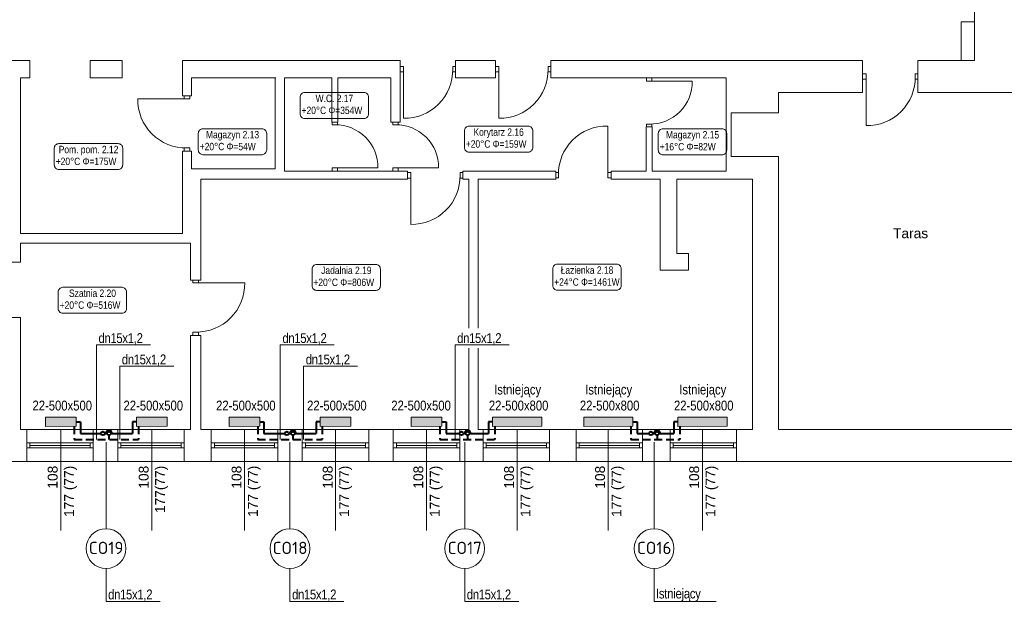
# Model space of a CAD drawing. Header units: millimetres. Extents: x -2390 to 43572, y -15084 to -12114.
# Tile 50 of 52: x 33390 to 34991, y -14282 to -13331. Entities that reach past the tile are written whole.
import ezdxf
from ezdxf import colors
from ezdxf.entities.mleader import LeaderData, LeaderLine
from ezdxf.enums import TextEntityAlignment as Align
from ezdxf.math import Vec2, Vec3

# ---------------------------------------------------------------- set-up
doc = ezdxf.new("R2010")
doc.units = ezdxf.units.MM
doc.linetypes.add('DASHED', pattern=[1.905, 1.27, -0.635])
for name, color, linetype, lineweight in [('IS-Działka (powrotna)', 5, 'DASHED', 40), ('IS-Działka (zasilająca)', 1, 'Continuous', 40), ('IS-Grzejnik', 7, 'Continuous', 5), ('IS-Grzejnik_etykieta', 7, 'Continuous', 5), ('IS-opis', 7, 'Continuous', 25), ('opisy', 5, 'Continuous', 5), ('stolarka', 3, 'Continuous', 9), ('wymiary', 6, 'Continuous', 5), ('ściany nośne', 1, 'Continuous', 25)]:
    doc.layers.add(name, color=color, linetype=linetype, lineweight=lineweight)
doc.layers.add('IS-Room (Automatic)', color=7, linetype='Continuous', lineweight=5, true_color=0x000000)
doc.styles.add('Arial_Narrow_____', font='ARIALN.TTF')
doc.styles.get("Standard").update_dxf_attribs({"font": 'arial.ttf'})
doc.styles.add('TABELKA', font='romans.shx', dxfattribs={"width": 0.9})

# ---------------------------------------------------------------- blocks, each defined once
blk = doc.blocks.new('_None')

msp = doc.modelspace()

# ---------------------------------------------------------------- hatches: boundary and pattern name
at = {"layer": 'IS-Grzejnik', "transparency": 33554687, "extrusion": (0, 0, -1)}
for points in [[(-33481.7, -13992.1), (-33431.7, -13992.2), (-33431.7, -13977), (-33481.7, -13977)], [(-33629.7, -13992.1), (-33579.7, -13992.2), (-33579.7, -13977), (-33629.7, -13977)], [(-33780.2, -13992.1), (-33730.2, -13992.2), (-33730.2, -13977), (-33780.2, -13977)], [(-33928.2, -13992.1), (-33878.2, -13992.2), (-33878.2, -13977), (-33928.2, -13977)], [(-34076.2, -13992.1), (-34026.2, -13992.2), (-34026.2, -13977), (-34076.2, -13977)], [(-34238.7, -13992.1), (-34158.7, -13992.2), (-34158.7, -13977), (-34238.7, -13977)], [(-34386.7, -13992.1), (-34306.7, -13992.2), (-34306.7, -13977), (-34386.7, -13977)], [(-34539.7, -13992.1), (-34459.7, -13992.2), (-34459.7, -13977), (-34539.7, -13977)]]:
    msp.add_hatch(color=256, dxfattribs=at).paths.add_polyline_path(points)

# ---------------------------------------------------------------- linework, layer by layer
at = {"layer": 'IS-Działka (powrotna)', "ltscale": 10}
for p, q in [((33478.4, -13992.1), (33478.4, -14013.7)), ((33534.9, -14006.7), (33534.9, -14013.8)), ((33583.1, -13992.2), (33583.1, -14013.8)), ((33776.9, -13992.1), (33776.9, -14013.7)), ((33833.9, -14006.7), (33833.9, -14013.8)), ((33881.6, -13992.2), (33881.6, -14013.8)), ((34072.9, -13992.1), (34072.9, -14013.7)), ((34118, -14006.7), (34118, -14013.8)), ((34162.1, -13992.2), (34162.1, -14013.8)), ((34383.4, -13992.1), (34383.4, -14013.7)), ((34426, -14006.7), (34426, -14013.8)), ((34463.1, -13992.2), (34463.1, -14013.8)), ((33478.4, -14013.8), (33583.1, -14013.8)), ((33776.9, -14013.8), (33881.6, -14013.8)), ((34072.9, -14013.7), (34162.1, -14013.8)), ((34383.4, -14013.7), (34463.1, -14013.7))]:
    msp.add_line(p, q, dxfattribs=at)
at = {"layer": 'IS-Działka (powrotna)', "ltscale": 80}
for centre in [(33534.9, -14003.7), (33833.9, -14003.7), (34118, -14003.7), (34426, -14003.7)]:
    msp.add_circle(centre, 3, dxfattribs=at)
at = {"layer": 'IS-Działka (zasilająca)'}
for p, q in [((33481.7, -13984.6), (33488.4, -13984.6)), ((33488.4, -13984.6), (33488.4, -14003.7)), ((33579.7, -13984.6), (33573.1, -13984.6)), ((33573.1, -13984.6), (33573.1, -14003.7)), ((33780.2, -13984.6), (33786.9, -13984.6)), ((33786.9, -13984.6), (33786.9, -14003.7)), ((33878.2, -13984.6), (33871.6, -13984.6)), ((33871.6, -13984.6), (33871.6, -14003.7)), ((34076.2, -13984.6), (34082.9, -13984.6)), ((34082.9, -13984.6), (34082.9, -14003.7)), ((34158.7, -13984.6), (34152.1, -13984.6)), ((34152.1, -13984.6), (34152.1, -14003.7)), ((34386.7, -13984.6), (34393.4, -13984.6)), ((34393.4, -13984.6), (34393.4, -14003.7)), ((34459.7, -13984.6), (34453.1, -13984.6)), ((34453.1, -13984.6), (34453.1, -14003.7)), ((33488.4, -14003.7), (33521.9, -14003.7)), ((33527.9, -14003.7), (33529.9, -14003.7)), ((33539.9, -14003.7), (33573.1, -14003.7)), ((33786.9, -14003.7), (33820.9, -14003.7)), ((33826.9, -14003.7), (33828.9, -14003.7)), ((33838.9, -14003.7), (33871.6, -14003.7)), ((34082.9, -14003.7), (34105, -14003.7)), ((34111, -14003.7), (34113, -14003.7)), ((34123, -14003.7), (34152.1, -14003.7)), ((34393.4, -14003.7), (34413, -14003.7)), ((34419, -14003.7), (34421, -14003.7)), ((34431, -14003.7), (34453.1, -14003.7))]:
    msp.add_line(p, q, dxfattribs=at)
for centre in [(33524.9, -14003.7), (33823.9, -14003.7), (34108, -14003.7), (34416, -14003.7)]:
    msp.add_circle(centre, 3, dxfattribs=at)
for centre in [(33534.9, -14003.7), (33833.9, -14003.7), (34118, -14003.7), (34426, -14003.7)]:
    msp.add_arc(centre, 5, 359.9992, 180.0013, dxfattribs=at)
at = {"layer": 'IS-Grzejnik', "extrusion": (0, 0, -1)}
for points in [[(-33481.7, -13992.1), (-33431.7, -13992.2), (-33431.7, -13977), (-33481.7, -13977)], [(-33629.7, -13992.1), (-33579.7, -13992.2), (-33579.7, -13977), (-33629.7, -13977)], [(-33780.2, -13992.1), (-33730.2, -13992.2), (-33730.2, -13977), (-33780.2, -13977)], [(-33928.2, -13992.1), (-33878.2, -13992.2), (-33878.2, -13977), (-33928.2, -13977)], [(-34076.2, -13992.1), (-34026.2, -13992.2), (-34026.2, -13977), (-34076.2, -13977)], [(-34238.7, -13992.1), (-34158.7, -13992.2), (-34158.7, -13977), (-34238.7, -13977)], [(-34386.7, -13992.1), (-34306.7, -13992.2), (-34306.7, -13977), (-34386.7, -13977)], [(-34539.7, -13992.1), (-34459.7, -13992.2), (-34459.7, -13977), (-34539.7, -13977)]]:
    msp.add_lwpolyline(points, close=True, dxfattribs=at)
at = {"layer": 'IS-Room (Automatic)'}
for points in [[(33853.2, -13491.3), (33949.4, -13491.3, 0.414214), (33956.9, -13483.8), (33956.9, -13456.6, 0.414214), (33949.4, -13449.1), (33853.2, -13449.1, 0.414214), (33845.7, -13456.6), (33845.7, -13483.8, 0.414214)], [(34120.2, -13546), (34216.4, -13546, 0.414214), (34223.9, -13538.5), (34223.9, -13511.4, 0.414214), (34216.4, -13503.9), (34120.2, -13503.9, 0.414214), (34112.7, -13511.4), (34112.7, -13538.5, 0.414214)], [(34435.5, -13550.4), (34531.7, -13550.4, 0.414214), (34539.2, -13542.9), (34539.2, -13515.7, 0.414214), (34531.7, -13508.2), (34435.5, -13508.2, 0.414214), (34428, -13515.7), (34428, -13542.9, 0.414214)], [(33453.5, -13574.3), (33549.7, -13574.3, 0.414214), (33557.2, -13566.8), (33557.2, -13539.7, 0.414214), (33549.7, -13532.2), (33453.5, -13532.2, 0.414214), (33446, -13539.7), (33446, -13566.8, 0.414214)], [(33872.5, -13771), (33968.7, -13771, 0.414214), (33976.2, -13763.5), (33976.2, -13736.3, 0.414214), (33968.7, -13728.8), (33872.5, -13728.8, 0.414214), (33865, -13736.3), (33865, -13763.5, 0.414214)], [(34263.9, -13770.6), (34360.1, -13770.6, 0.414214), (34367.6, -13763.1), (34367.6, -13735.9, 0.414214), (34360.1, -13728.4), (34263.9, -13728.4, 0.414214), (34256.4, -13735.9), (34256.4, -13763.1, 0.414214)], [(33459.9, -13808.2), (33556.1, -13808.2, 0.414214), (33563.6, -13800.7), (33563.6, -13773.5, 0.414214), (33556.1, -13766), (33459.9, -13766, 0.414214), (33452.4, -13773.5), (33452.4, -13800.7, 0.414214)]]:
    msp.add_lwpolyline(points, format="xyb", close=True, dxfattribs=at)
at = {"layer": 'IS-Room (Automatic)', "color": 0}
msp.add_lwpolyline([(33687.6, -13550.2), (33783.8, -13550.2, 0.414214), (33791.3, -13542.7), (33791.3, -13515.5, 0.414214), (33783.8, -13508), (33687.6, -13508, 0.414214), (33680.1, -13515.5), (33680.1, -13542.7, 0.414214)], format="xyb", close=True, dxfattribs=at)
at = {"layer": 'opisy', "color": 252, "lineweight": 0}
for p, q in [((33456.7, -13997.2), (33456.7, -14161.7)), ((33604.7, -13997.2), (33604.7, -14161.7)), ((33755.2, -13997.2), (33755.2, -14161.7)), ((33903.2, -13997.2), (33903.2, -14161.7)), ((34051.2, -13997.2), (34051.2, -14161.7)), ((34198.7, -13997.2), (34198.7, -14161.7)), ((34346.7, -13997.2), (34346.7, -14161.7)), ((34499.7, -13997.2), (34499.7, -14161.7))]:
    msp.add_line(p, q, dxfattribs=at)
at = {"layer": 'stolarka', "color": 252, "lineweight": 0}
for p, q in [((34013.7, -13406.5), (34008.2, -13406.5)), ((34013.7, -13415.5), (34013.7, -13406.5)), ((34013.7, -13411), (34013.7, -13491)), ((34093.7, -13406.5), (34098.2, -13406.5)), ((34093.7, -13415.5), (34093.7, -13406.5)), ((34168.7, -13406.5), (34163.2, -13406.5)), ((34168.7, -13415.5), (34168.7, -13406.5)), ((34168.7, -13411), (34168.7, -13491)), ((34248.7, -13406.5), (34253.2, -13406.5)), ((34248.7, -13415.5), (34248.7, -13406.5)), ((34013.7, -13415.5), (34008.2, -13415.5)), ((34093.7, -13415.5), (34098.2, -13415.5)), ((34168.7, -13415.5), (34163.2, -13415.5)), ((34248.7, -13415.5), (34253.2, -13415.5)), ((34408.7, -13430.5), (34408.7, -13425)), ((34417.7, -13430.5), (34408.7, -13430.5)), ((34413.2, -13430.5), (34483.2, -13430.5)), ((34417.7, -13430.5), (34417.7, -13425)), ((34765.7, -13418.5), (34760.2, -13418.5)), ((34765.7, -13427.5), (34760.2, -13427.5)), ((34765.7, -13427.5), (34765.7, -13418.5)), ((34765.7, -13423), (34765.7, -13503)), ((34845.7, -13418.5), (34850.2, -13418.5)), ((34845.7, -13427.5), (34845.7, -13418.5)), ((34845.7, -13427.5), (34850.2, -13427.5)), ((33661.7, -13459.2), (33581.7, -13459.2)), ((33657.2, -13459.2), (33657.2, -13454.7)), ((33666.2, -13459.2), (33657.2, -13459.2)), ((33666.2, -13459.2), (33666.2, -13454.7)), ((33897.7, -13501.7), (33897.7, -13497.2)), ((33906.7, -13501.7), (33897.7, -13501.7)), ((33906.7, -13501.7), (33906.7, -13497.2)), ((33996.2, -13501.7), (33996.2, -13497.2)), ((34005.2, -13501.7), (33996.2, -13501.7)), ((34005.2, -13501.7), (34005.2, -13497.2)), ((34345.7, -13583.6), (34345.7, -13503.6)), ((34408.7, -13500.5), (34408.7, -13505)), ((34417.7, -13500.5), (34408.7, -13500.5)), ((34417.7, -13500.5), (34417.7, -13505)), ((33657.2, -13539.2), (33657.2, -13544.7)), ((33666.2, -13539.2), (33657.2, -13539.2)), ((33666.2, -13539.2), (33666.2, -13544.7)), ((33897.7, -13571.7), (33897.7, -13577.2)), ((33906.7, -13571.7), (33897.7, -13571.7)), ((33902.2, -13571.7), (33972.2, -13571.7)), ((33906.7, -13571.7), (33906.7, -13577.2)), ((33996.2, -13571.7), (33996.2, -13577.2)), ((34005.2, -13571.7), (33996.2, -13571.7)), ((34000.7, -13571.7), (34070.7, -13571.7)), ((34005.2, -13571.7), (34005.2, -13577.2)), ((34025.7, -13579.2), (34020.2, -13579.2)), ((34025.7, -13588.2), (34020.2, -13588.2)), ((34025.7, -13588.2), (34025.7, -13579.2)), ((34025.7, -13583.7), (34025.7, -13663.7)), ((34105.7, -13579.2), (34110.2, -13579.2)), ((34105.7, -13588.2), (34105.7, -13579.2)), ((34105.7, -13588.2), (34110.2, -13588.2)), ((34265.7, -13579.1), (34261.2, -13579.1)), ((34265.7, -13588.1), (34261.2, -13588.1)), ((34265.7, -13579.1), (34265.7, -13588.1)), ((34345.7, -13579.1), (34351.2, -13579.1)), ((34345.7, -13579.1), (34345.7, -13588.1)), ((34345.7, -13588.1), (34351.2, -13588.1)), ((33671.2, -13758.7), (33671.2, -13754.2)), ((33680.2, -13758.7), (33671.2, -13758.7)), ((33675.7, -13758.7), (33755.7, -13758.7)), ((33680.2, -13758.7), (33680.2, -13754.2)), ((33671.2, -13838.7), (33671.2, -13844.2)), ((33680.2, -13838.7), (33671.2, -13838.7)), ((33680.2, -13838.7), (33680.2, -13844.2)), ((33401.2, -14019.2), (33406.2, -14019.2)), ((33406.2, -14019.2), (33406.2, -14027.2)), ((33406.2, -14019.2), (33504.2, -14019.2)), ((33406.2, -14023.2), (33504.2, -14023.2)), ((33509.2, -14019.2), (33504.2, -14019.2)), ((33504.2, -14019.2), (33504.2, -14027.2)), ((33549.2, -14019.2), (33554.2, -14019.2)), ((33554.2, -14019.2), (33554.2, -14027.2)), ((33554.2, -14019.2), (33652.2, -14019.2)), ((33554.2, -14023.2), (33652.2, -14023.2)), ((33657.2, -14019.2), (33652.2, -14019.2)), ((33652.2, -14019.2), (33652.2, -14027.2)), ((33701.2, -14019.2), (33706.2, -14019.2)), ((33706.2, -14019.2), (33706.2, -14027.2)), ((33706.2, -14019.2), (33804.2, -14019.2)), ((33706.2, -14023.2), (33804.2, -14023.2)), ((33809.2, -14019.2), (33804.2, -14019.2)), ((33804.2, -14019.2), (33804.2, -14027.2)), ((33849.2, -14019.2), (33854.2, -14019.2)), ((33854.2, -14019.2), (33854.2, -14027.2)), ((33854.2, -14019.2), (33952.2, -14019.2)), ((33854.2, -14023.2), (33952.2, -14023.2)), ((33957.2, -14019.2), (33952.2, -14019.2)), ((33952.2, -14019.2), (33952.2, -14027.2)), ((33997.2, -14019.2), (34002.2, -14019.2)), ((34002.2, -14019.2), (34002.2, -14027.2)), ((34002.2, -14019.2), (34100.2, -14019.2)), ((34002.2, -14023.2), (34100.2, -14023.2)), ((34105.2, -14019.2), (34100.2, -14019.2)), ((34100.2, -14019.2), (34100.2, -14027.2)), ((34143.2, -14019.2), (34148.2, -14019.2)), ((34148.2, -14019.2), (34148.2, -14027.2)), ((34148.2, -14019.2), (34246.2, -14019.2)), ((34148.2, -14023.2), (34246.2, -14023.2)), ((34251.2, -14019.2), (34246.2, -14019.2)), ((34246.2, -14019.2), (34246.2, -14027.2)), ((34294.2, -14019.2), (34299.2, -14019.2)), ((34299.2, -14019.2), (34299.2, -14027.2)), ((34299.2, -14019.2), (34397.2, -14019.2)), ((34299.2, -14023.2), (34397.2, -14023.2)), ((34402.2, -14019.2), (34397.2, -14019.2)), ((34397.2, -14019.2), (34397.2, -14027.2)), ((34447.2, -14019.2), (34452.2, -14019.2)), ((34452.2, -14019.2), (34452.2, -14027.2)), ((34452.2, -14019.2), (34550.2, -14019.2)), ((34452.2, -14023.2), (34550.2, -14023.2)), ((34555.2, -14019.2), (34550.2, -14019.2)), ((34550.2, -14019.2), (34550.2, -14027.2)), ((33406.2, -14027.2), (33401.2, -14027.2)), ((33406.2, -14027.2), (33504.2, -14027.2)), ((33504.2, -14027.2), (33509.2, -14027.2)), ((33554.2, -14027.2), (33549.2, -14027.2)), ((33554.2, -14027.2), (33652.2, -14027.2)), ((33652.2, -14027.2), (33657.2, -14027.2)), ((33706.2, -14027.2), (33701.2, -14027.2)), ((33706.2, -14027.2), (33804.2, -14027.2)), ((33804.2, -14027.2), (33809.2, -14027.2)), ((33854.2, -14027.2), (33849.2, -14027.2)), ((33854.2, -14027.2), (33952.2, -14027.2)), ((33952.2, -14027.2), (33957.2, -14027.2)), ((34002.2, -14027.2), (33997.2, -14027.2)), ((34002.2, -14027.2), (34100.2, -14027.2)), ((34100.2, -14027.2), (34105.2, -14027.2)), ((34148.2, -14027.2), (34143.2, -14027.2)), ((34148.2, -14027.2), (34246.2, -14027.2)), ((34246.2, -14027.2), (34251.2, -14027.2)), ((34299.2, -14027.2), (34294.2, -14027.2)), ((34299.2, -14027.2), (34397.2, -14027.2)), ((34397.2, -14027.2), (34402.2, -14027.2)), ((34452.2, -14027.2), (34447.2, -14027.2)), ((34452.2, -14027.2), (34550.2, -14027.2)), ((34550.2, -14027.2), (34555.2, -14027.2))]:
    msp.add_line(p, q, dxfattribs=at)
for points in [[(34013.7, -13491, 0.425735), (34093.7, -13411)], [(34168.7, -13491, 0.425735), (34248.7, -13411)], [(34483.2, -13430.5, -0.42548), (34413.2, -13500.5)], [(34765.7, -13503, 0.425735), (34845.7, -13423)], [(33581.7, -13459.2, 0.425735), (33661.7, -13539.2)], [(33972.2, -13571.7, 0.42548), (33902.2, -13501.7)], [(34070.7, -13571.7, 0.42548), (34000.7, -13501.7)], [(34345.7, -13503.6, 0.425735), (34265.7, -13583.6)], [(34025.7, -13663.7, 0.425735), (34105.7, -13583.7)], [(33755.7, -13758.7, -0.425735), (33675.7, -13838.7)]]:
    msp.add_lwpolyline(points, format="xyb", dxfattribs=at)
at = {"layer": 'wymiary', "color": 0}
for p, q in [((33530.1, -14018.1), (33530.1, -14158.7)), ((33829.1, -14018.1), (33829.1, -14158.7)), ((34113.2, -14018.1), (34113.2, -14158.7)), ((34421.1, -14018.1), (34421.1, -14158.7))]:
    msp.add_line(p, q, dxfattribs=at)
at = {"layer": 'ściany nośne', "color": 252, "lineweight": 0}
for p, q in [((34942.2, -12827.2), (34942.2, -13397.2)), ((34942.2, -13334.2), (34920.2, -13334.2)), ((34920.2, -13334.2), (34920.2, -13397.2)), ((33406.2, -13397.2), (33353.2, -13397.2)), ((33406.2, -13397.2), (33406.2, -13425.2)), ((33556.2, -13397.2), (33504.2, -13397.2)), ((33504.2, -13397.2), (33504.2, -13425.1)), ((33556.2, -13425.1), (33556.2, -13397.2)), ((33946.2, -13397.2), (33654.2, -13397.2)), ((33654.2, -13397.2), (33654.2, -13454.7)), ((34008.2, -13397.2), (33946.2, -13397.2)), ((34008.2, -13397.2), (34008.2, -13425.2)), ((34098.2, -13397.2), (34098.2, -13425.2)), ((34098.2, -13397.2), (34163.2, -13397.2)), ((34163.2, -13397.2), (34163.2, -13425.2)), ((34760.2, -13397.2), (34253.2, -13397.2)), ((34253.2, -13397.2), (34253.2, -13425.2)), ((34760.2, -13397.2), (34760.2, -13449.2)), ((34942.2, -13397.2), (34850.2, -13397.2)), ((34850.2, -13397.2), (34850.2, -13449.2)), ((33391.2, -13678.2), (33391.2, -13425.2)), ((33391.2, -13425.2), (33406.2, -13425.2)), ((33504.2, -13425.1), (33556.2, -13425.1)), ((33806.1, -13425.2), (33669.2, -13425.2)), ((33669.2, -13454.7), (33669.2, -13425.2)), ((33805.2, -13573.2), (33805.2, -13425.2)), ((33820.2, -13577.2), (33820.2, -13425.2)), ((33820.2, -13425.2), (33897.2, -13425.2)), ((33897.2, -13497.2), (33897.2, -13425.2)), ((33907.2, -13497.2), (33907.2, -13425.2)), ((33907.2, -13425.2), (33993.2, -13425.2)), ((33993.2, -13425.2), (33993.2, -13497.2)), ((34008.2, -13425.2), (34008.2, -13497.2)), ((34098.2, -13425.2), (34163.2, -13425.2)), ((34253.2, -13425.2), (34414.2, -13425)), ((34408.2, -13425), (34418.2, -13425)), ((34408.2, -13425), (34418.2, -13425)), ((34418.2, -13425), (34538.2, -13425)), ((34538.2, -13577), (34538.2, -13425)), ((33669.2, -13454.7), (33654.2, -13454.7)), ((34623.2, -13482.2), (34623.2, -13449.2)), ((34623.2, -13449.2), (34760.2, -13449.2)), ((34850.2, -13449.2), (35056.2, -13449.2)), ((34942.2, -13449.2), (35004.2, -13449.2)), ((34623.2, -13482.2), (34546.2, -13482.2)), ((34546.2, -13482.2), (34546.2, -13553.2)), ((33897.2, -13497.2), (33907.2, -13497.2)), ((34008.2, -13497.2), (33993.2, -13497.2)), ((34408.2, -13505), (34408.2, -13577)), ((34408.2, -13570.9), (34408.2, -13505)), ((34408.2, -13505), (34418.2, -13505)), ((34418.2, -13577), (34418.2, -13505)), ((33654.2, -13678.2), (33654.2, -13544.7)), ((33654.2, -13544.7), (33669.2, -13544.7)), ((33669.2, -13544.7), (33669.2, -13573.2)), ((34623.2, -13553.2), (34546.2, -13553.2)), ((34623.2, -13997.2), (34623.2, -13553.2)), ((33669.2, -13573.2), (33805.2, -13573.2)), ((33684.2, -13590.2), (33684.2, -13754.2)), ((34020.2, -13590.2), (33684.2, -13590.2)), ((33824.2, -13577.2), (33820.2, -13577.2)), ((33901.2, -13577.2), (33824.2, -13577.2)), ((33856.2, -13577.2), (33992.2, -13577.2)), ((33897.2, -13577.2), (33907.2, -13577.2)), ((33993.2, -13577.2), (33907.2, -13577.2)), ((33993.2, -13577.2), (34020.2, -13577.2)), ((34020.2, -13590.2), (34020.2, -13577.2)), ((34110.2, -13577.1), (34261.2, -13577)), ((34110.2, -13590.2), (34110.2, -13577.1)), ((34120.2, -13590.2), (34110.2, -13590.2)), ((34120.2, -13997.2), (34120.2, -13590.2)), ((34135.2, -13590.2), (34261.2, -13590.2)), ((34135.2, -13590.2), (34135.2, -13997.2)), ((34261.2, -13577), (34261.2, -13590.2)), ((34351.2, -13577), (34351.2, -13590.2)), ((34408.2, -13577), (34351.2, -13577)), ((34351.2, -13590.2), (34431.2, -13590.2)), ((34538.2, -13577), (34418.2, -13577)), ((34431.2, -13738.2), (34431.2, -13590.2)), ((34458.2, -13590.2), (34581.2, -13590.2)), ((34458.2, -13711.2), (34458.2, -13590.2)), ((34581.2, -13997.2), (34581.2, -13590.2)), ((33391.2, -13678.2), (33654.2, -13678.2)), ((33391.2, -13694.2), (33391.2, -13725.2)), ((33391.2, -13694.2), (33667.2, -13694.2)), ((33667.2, -13694.2), (33667.2, -13754.2)), ((34458.2, -13711.2), (34477.2, -13711.2)), ((34477.2, -13711.2), (34477.2, -13738.2)), ((33363.2, -13725.2), (33391.2, -13725.2)), ((34477.2, -13738.2), (34431.2, -13738.2)), ((33684.2, -13754.2), (33667.2, -13754.2)), ((33391.2, -13815.2), (33363.2, -13815.2)), ((33391.2, -13815.2), (33391.2, -13997.2)), ((33667.2, -13844.2), (33667.2, -13997.2)), ((33684.2, -13844.2), (33667.2, -13844.2)), ((33684.2, -13844.2), (33684.2, -13997.2)), ((33667.2, -13997.2), (33391.2, -13997.2)), ((33401.2, -14049.2), (33401.2, -13997.2)), ((33509.2, -14049.2), (33509.2, -13997.2)), ((33549.2, -14049.2), (33549.2, -13997.2)), ((33657.2, -14049.2), (33657.2, -13997.2)), ((34120.2, -13997.2), (33684.2, -13997.2)), ((33701.2, -14049.2), (33701.2, -13997.2)), ((33809.2, -14049.2), (33809.2, -13997.2)), ((33849.2, -14049.2), (33849.2, -13997.2)), ((33957.2, -14049.2), (33957.2, -13997.2)), ((33997.2, -14049.2), (33997.2, -13997.2)), ((34105.2, -14049.2), (34105.2, -13997.2)), ((34581.2, -13997.2), (34135.2, -13997.2)), ((34143.2, -14049.2), (34143.2, -13997.2)), ((34251.2, -14049.2), (34251.2, -13997.2)), ((34294.2, -14049.2), (34294.2, -13997.2)), ((34402.2, -14049.2), (34402.2, -13997.2)), ((34447.2, -14049.2), (34447.2, -13997.2)), ((34555.2, -14049.2), (34555.2, -13997.2)), ((35004.2, -13997.2), (34623.2, -13997.2)), ((35056.2, -13997.2), (34685.2, -13997.2)), ((35056.2, -14049.2), (33064.2, -14049.2))]:
    msp.add_line(p, q, dxfattribs=at)
at = {"layer": 'ściany nośne'}
for p, q in [((33524.9, -14003.7), (33524.9, -14003.7)), ((33823.9, -14003.7), (33823.9, -14003.7)), ((34108, -14003.7), (34108, -14003.7)), ((34416, -14003.7), (34416, -14003.7))]:
    msp.add_line(p, q, dxfattribs=at)

# ---------------------------------------------------------------- texts
at = {"layer": 'IS-Grzejnik_etykieta', "char_height": 20, "width": 65.015, "attachment_point": 1, "style": 'Arial_Narrow_____', "bg_fill": 2}
for s, insert in [('\\pxqc;{\\fISOCPEUR|b0|i0|c238|p34;CO19}', (33497.8, -14179.9)), ('\\pxqc;{\\fISOCPEUR|b0|i0|c238|p34;CO18}', (33796.8, -14179.9)), ('\\pxqc;{\\fISOCPEUR|b0|i0|c238|p34;CO17}', (34080.8, -14179.9)), ('\\pxqc;{\\fISOCPEUR|b0|i0|c238|p34;CO16}', (34388.8, -14179.9))]:
    msp.add_mtext(s, dxfattribs=dict(at, insert=insert))
at = {"layer": 'IS-Room (Automatic)', "style": 'Arial_Narrow_____'}
for s, p in [('W.C. 2.17', (33901.4, -13468.3)), ('Korytarz 2.16', (34168.4, -13523.1)), ('Magazyn 2.15', (34483.7, -13527.4)), ('Pom. pom. 2.12', (33501.7, -13551.4)), ('Jadalnia 2.19', (33920.8, -13748)), ('Łazienka 2.18', (34312.1, -13747.6)), ('Szatnia 2.20', (33508.1, -13785.2))]:
    msp.add_text(s, height=12, dxfattribs=at).set_placement(p, align=Align.BOTTOM_CENTER)
for s, p in [('+20°C', (33888, -13472.1)), ('+20°C', (34155, -13526.8)), ('+16°C', (34470.2, -13531.2)), ('+20°C', (33488.3, -13555.1)), ('+24°C', (34298.7, -13751.4)), ('+20°C', (33907.2, -13751.8)), ('+20°C', (33494.7, -13788.9))]:
    msp.add_text(s, height=12, dxfattribs=at).set_placement(p, align=Align.TOP_RIGHT)
for s, p in [('Φ=354W', (33891.7, -13472.1)), ('Φ=159W', (34158.7, -13526.8)), ('Φ=82W', (34474, -13531.2)), ('Φ=175W', (33492, -13555.1)), ('Φ=1461W', (34302.4, -13751.4)), ('Φ=806W', (33911, -13751.8)), ('Φ=516W', (33498.4, -13788.9))]:
    msp.add_text(s, height=12, dxfattribs=at).set_placement(p, align=Align.TOP_LEFT)
at = {"layer": 'IS-Room (Automatic)', "color": 0, "style": 'Arial_Narrow_____'}
msp.add_text('Magazyn 2.13', height=12, dxfattribs=at).set_placement((33735.8, -13527.2), align=Align.BOTTOM_CENTER)
msp.add_text('+20°C', height=12, dxfattribs=at).set_placement((33722.4, -13531), align=Align.TOP_RIGHT)
msp.add_text('Φ=54W', height=12, dxfattribs=at).set_placement((33726.1, -13531), align=Align.TOP_LEFT)
at = {"layer": 'opisy', "color": 252, "lineweight": 0, "insert": (34726.3, -13670.1), "char_height": 16, "width": 223.779, "attachment_point": 1}
msp.add_mtext('\\A1;\\pxqc;Taras', dxfattribs=at)
at = {"layer": 'opisy', "color": 252, "lineweight": 0, "char_height": 16, "width": 104.913, "attachment_point": 3, "rotation": 90}
for s, insert in [('108\\P177 (77)', (33435.3, -14056.2)), ('108\\P177(77)', (33583.3, -14056.2)), ('108\\P177 (77)', (33734.3, -14056.2)), ('108\\P177 (77)', (33882.5, -14056.2)), ('108\\P177 (77)', (34029.8, -14056.2)), ('108\\P177 (77)', (34177.3, -14056.2)), ('108\\P177 (77)', (34325.3, -14056.2)), ('108\\P177 (77)', (34478.3, -14056.2))]:
    msp.add_mtext(s, dxfattribs=dict(at, insert=insert))

# ---------------------------------------------------------------- next in the draw order: linework, layer by layer
at = {"layer": 'wymiary', "color": 0}
for centre in [(33530.1, -14191), (33829.1, -14191), (34113.2, -14191), (34421.1, -14191)]:
    msp.add_circle(centre, 32.3, dxfattribs=at)

# ---------------------------------------------------------------- next in the draw order: texts
at = {"layer": 'IS-Grzejnik_etykieta', "lineweight": 0, "char_height": 16, "attachment_point": 1, "bg_fill": 2}
for s, insert in [('{\\fArial Narrow|b0|i0|c238|p34;22-500x500}', (33410.5, -13950.3)), ('{\\fArial Narrow|b0|i0|c238|p34;22-500x500}', (33558.5, -13950.3)), ('{\\fArial Narrow|b0|i0|c238|p34;22-500x500}', (33709, -13950.3)), ('{\\fArial Narrow|b0|i0|c238|p34;22-500x500}', (33857, -13950.3)), ('{\\fArial Narrow|b0|i0|c238|p34;22-500x500}', (33993.9, -13950.3)), ('{\\fArial Narrow|b0|i0|c238|p34;22-500x800}', (34152.5, -13950.3)), ('{\\fArial Narrow|b0|i0|c238|p34;22-500x800}', (34300.5, -13950.3)), ('{\\fArial Narrow|b0|i0|c238|p34;22-500x800}', (34453.5, -13950.3))]:
    msp.add_mtext_dynamic_manual_height_columns(s, width=61.082, gutter_width=299.6, heights=[0], dxfattribs=dict(at, insert=insert))

# ---------------------------------------------------------------- next in the draw order: texts
for insert in [(34161.1, -13924.3), (34309.1, -13924.3), (34462.1, -13924.3)]:
    msp.add_mtext_dynamic_manual_height_columns('{\\fArial Narrow|b0|i0|c238|p34;Istniejący}', width=61.082, gutter_width=299.6, heights=[0], dxfattribs=dict(at, insert=insert))

# ---------------------------------------------------------------- next in the draw order: leaders
at = {"layer": 'IS-opis', "color": 7}
ml = msp.add_multileader_mtext('Standard', dxfattribs=at)
ml.set_content('{\\fArial Narrow|b0|i0|c238|p34;\\W1;\\T0.95;\\C256;dn15x1,2}', color=7, style='TABELKA')
ml.set_leader_properties(color=256, linetype='ByLayer', lineweight=5)
ml.set_arrow_properties(name='NONE')
ml.build(insert=Vec2(0, 0))
ml.multileader.update_dxf_attribs({"has_dogleg": 0, "text_left_attachment_type": 6, "text_right_attachment_type": 6, "dogleg_length": 0, "arrow_head_size": 0})
ctx = ml.context
ctx.base_point, ctx.char_height, ctx.arrow_head_size, ctx.landing_gap_size, ctx.plane_origin, ctx.plane_y_axis = Vec3(33552.3, -13894.5), 16, 0, 4, Vec3(30264.2, -14476.9), Vec3(0, 1, 0)
ctx.left_attachment, ctx.right_attachment, ctx.text_align_type = 6, 6, 1
notes = []
notes.append((ctx, [(1, (1, 1, 0), (33552.3, -13894.5), (1, 0), 0, [(0, [(33552.3, -14013.7)], 0, [])])]))
ctx.mtext.insert, ctx.mtext.alignment, ctx.mtext.line_spacing_style, ctx.mtext.flow_direction = Vec3(33591.6, -13875.3), 2, 2, 5
ctx.mtext.has_bg_fill, ctx.mtext.bg_color, ctx.mtext.bg_scale_factor, ctx.mtext.bg_transparency, ctx.mtext.use_window_bg_color = 1, -1027028792, 1.5, 0, 1
ml = msp.add_multileader_mtext('Standard', dxfattribs=at)
ml.set_content('{\\fArial Narrow|b0|i0|c238|p34;\\W1;\\T0.95;\\C256;dn15x1,2}', color=7, style='TABELKA')
ml.set_leader_properties(color=256, linetype='ByLayer', lineweight=5)
ml.set_arrow_properties(name='NONE')
ml.build(insert=Vec2(0, 0))
ml.multileader.update_dxf_attribs({"has_dogleg": 0, "text_left_attachment_type": 6, "text_right_attachment_type": 6, "dogleg_length": 0, "arrow_head_size": 0})
ctx = ml.context
ctx.base_point, ctx.char_height, ctx.arrow_head_size, ctx.landing_gap_size, ctx.plane_origin, ctx.plane_y_axis = Vec3(33851.3, -13894.5), 16, 0, 4, Vec3(30563.2, -14476.9), Vec3(0, 1, 0)
ctx.left_attachment, ctx.right_attachment, ctx.text_align_type = 6, 6, 1
notes.append((ctx, [(1, (1, 1, 0), (33851.3, -13894.5), (1, 0), 0, [(0, [(33851.3, -14013.7)], 0, [])])]))
ctx.mtext.insert, ctx.mtext.alignment, ctx.mtext.line_spacing_style, ctx.mtext.flow_direction = Vec3(33890.6, -13875.3), 2, 2, 5
ctx.mtext.has_bg_fill, ctx.mtext.bg_color, ctx.mtext.bg_scale_factor, ctx.mtext.bg_transparency, ctx.mtext.use_window_bg_color = 1, -1027028792, 1.5, 0, 1
ml = msp.add_multileader_mtext('Standard', dxfattribs=at)
ml.set_content('{\\fArial Narrow|b0|i0|c238|p34;\\W1;\\T0.95;\\C256;dn15x1,2}', color=7, style='TABELKA')
ml.set_leader_properties(color=256, linetype='ByLayer', lineweight=5)
ml.set_arrow_properties(name='NONE')
ml.build(insert=Vec2(0, 0))
ml.multileader.update_dxf_attribs({"has_dogleg": 0, "text_left_attachment_type": 6, "text_right_attachment_type": 6, "dogleg_length": 0, "arrow_head_size": 0})
ctx = ml.context
ctx.base_point, ctx.char_height, ctx.arrow_head_size, ctx.landing_gap_size, ctx.plane_origin, ctx.plane_y_axis = Vec3(33530.1, -14276.8), 16, 0, 4, Vec3(30242, -14754.7), Vec3(0, 1, 0)
ctx.left_attachment, ctx.right_attachment, ctx.text_align_type = 6, 6, 1
notes.append((ctx, [(1, (1, 1, 0), (33530.1, -14276.8), (1, 0), 0, [(0, [(33530.1, -14223.2)], 0, [])])]))
ctx.mtext.insert, ctx.mtext.alignment, ctx.mtext.line_spacing_style, ctx.mtext.flow_direction = Vec3(33569.4, -14257.6), 2, 2, 5
ctx.mtext.has_bg_fill, ctx.mtext.bg_color, ctx.mtext.bg_scale_factor, ctx.mtext.bg_transparency, ctx.mtext.use_window_bg_color = 1, -1027028792, 1.5, 0, 1
ml = msp.add_multileader_mtext('Standard', dxfattribs=at)
ml.set_content('{\\fArial Narrow|b0|i0|c238|p34;\\W1;\\T0.95;\\C256;dn15x1,2}', color=7, style='TABELKA')
ml.set_leader_properties(color=256, linetype='ByLayer', lineweight=5)
ml.set_arrow_properties(name='NONE')
ml.build(insert=Vec2(0, 0))
ml.multileader.update_dxf_attribs({"has_dogleg": 0, "text_left_attachment_type": 6, "text_right_attachment_type": 6, "dogleg_length": 0, "arrow_head_size": 0})
ctx = ml.context
ctx.base_point, ctx.char_height, ctx.arrow_head_size, ctx.landing_gap_size, ctx.plane_origin, ctx.plane_y_axis = Vec3(33829.1, -14276.8), 16, 0, 4, Vec3(30541, -14754.7), Vec3(0, 1, 0)
ctx.left_attachment, ctx.right_attachment, ctx.text_align_type = 6, 6, 1
notes.append((ctx, [(1, (1, 1, 0), (33829.1, -14276.8), (1, 0), 0, [(0, [(33829.1, -14223.2)], 0, [])])]))
ctx.mtext.insert, ctx.mtext.alignment, ctx.mtext.line_spacing_style, ctx.mtext.flow_direction = Vec3(33868.4, -14257.6), 2, 2, 5
ctx.mtext.has_bg_fill, ctx.mtext.bg_color, ctx.mtext.bg_scale_factor, ctx.mtext.bg_transparency, ctx.mtext.use_window_bg_color = 1, -1027028792, 1.5, 0, 1
ml = msp.add_multileader_mtext('Standard', dxfattribs=at)
ml.set_content('{\\fArial Narrow|b0|i0|c238|p34;\\W1;\\T0.95;\\C256;dn15x1,2}', color=7, style='TABELKA')
ml.set_leader_properties(color=256, linetype='ByLayer', lineweight=5)
ml.set_arrow_properties(name='NONE')
ml.build(insert=Vec2(0, 0))
ml.multileader.update_dxf_attribs({"has_dogleg": 0, "text_left_attachment_type": 6, "text_right_attachment_type": 6, "dogleg_length": 0, "arrow_head_size": 0})
ctx = ml.context
ctx.base_point, ctx.char_height, ctx.arrow_head_size, ctx.landing_gap_size, ctx.plane_origin, ctx.plane_y_axis = Vec3(34113.2, -14276.8), 16, 0, 4, Vec3(30825.1, -14754.7), Vec3(0, 1, 0)
ctx.left_attachment, ctx.right_attachment, ctx.text_align_type = 6, 6, 1
notes.append((ctx, [(1, (1, 1, 0), (34113.2, -14276.8), (1, 0), 0, [(0, [(34113.2, -14223.2)], 0, [])])]))
ctx.mtext.insert, ctx.mtext.alignment, ctx.mtext.line_spacing_style, ctx.mtext.flow_direction = Vec3(34152.5, -14257.6), 2, 2, 5
ctx.mtext.has_bg_fill, ctx.mtext.bg_color, ctx.mtext.bg_scale_factor, ctx.mtext.bg_transparency, ctx.mtext.use_window_bg_color = 1, -1027028792, 1.5, 0, 1
ml = msp.add_multileader_mtext('Standard', dxfattribs=at)
ml.set_content('{\\fArial Narrow|b0|i0|c238|p34;\\W1;\\T0.95;\\C256;Istniejący}', color=7, style='TABELKA')
ml.set_leader_properties(color=256, linetype='ByLayer', lineweight=5)
ml.set_arrow_properties(name='NONE')
ml.build(insert=Vec2(0, 0))
ml.multileader.update_dxf_attribs({"has_dogleg": 0, "text_left_attachment_type": 6, "text_right_attachment_type": 6, "dogleg_length": 0, "arrow_head_size": 0})
ctx = ml.context
ctx.base_point, ctx.char_height, ctx.arrow_head_size, ctx.landing_gap_size, ctx.plane_origin, ctx.plane_y_axis = Vec3(34421.1, -14276.8), 16, 0, 4, Vec3(31133, -14754.7), Vec3(0, 1, 0)
ctx.left_attachment, ctx.right_attachment, ctx.text_align_type = 6, 6, 1
notes.append((ctx, [(1, (1, 1, 0), (34421.1, -14276.8), (1, 0), 0, [(0, [(34421.1, -14223.2)], 0, [])])]))
ctx.mtext.insert, ctx.mtext.alignment, ctx.mtext.line_spacing_style, ctx.mtext.flow_direction = Vec3(34460.4, -14256.1), 2, 2, 5
ctx.mtext.has_bg_fill, ctx.mtext.bg_color, ctx.mtext.bg_scale_factor, ctx.mtext.bg_transparency, ctx.mtext.use_window_bg_color = 1, -1027028792, 1.5, 0, 1
for ctx, leaders in notes:
    for number, flags, end, landing, length, lines in leaders:
        leader = LeaderData()
        leader.index, (leader.has_last_leader_line, leader.has_dogleg_vector, leader.attachment_direction) = number, flags
        leader.last_leader_point, leader.dogleg_vector, leader.dogleg_length = Vec3(end), Vec3(landing), length
        for number, points, colour, breaks in lines:
            line = LeaderLine()
            line.index, line.vertices, line.color, line.breaks = number, Vec3.list(points), colors.encode_raw_color(colour), breaks
            leader.lines.append(line)
        ctx.leaders.append(leader)

# ---------------------------------------------------------------- next in the draw order: leaders
ml = msp.add_multileader_mtext('Standard', dxfattribs=at)
ml.set_content('{\\fArial Narrow|b0|i0|c238|p34;\\W1;\\T0.95;\\C256;dn15x1,2}', color=7, style='TABELKA')
ml.set_leader_properties(color=256, linetype='ByLayer', lineweight=5)
ml.set_arrow_properties(name='NONE')
ml.build(insert=Vec2(0, 0))
ml.multileader.update_dxf_attribs({"has_dogleg": 0, "text_left_attachment_type": 6, "text_right_attachment_type": 6, "dogleg_length": 0, "arrow_head_size": 0})
ctx = ml.context
ctx.base_point, ctx.char_height, ctx.arrow_head_size, ctx.landing_gap_size, ctx.plane_origin, ctx.plane_y_axis = Vec3(33514.4, -13859.8), 16, 0, 4, Vec3(30226.3, -14476.9), Vec3(0, 1, 0)
ctx.left_attachment, ctx.right_attachment, ctx.text_align_type = 6, 6, 1
notes = []
notes.append((ctx, [(1, (1, 1, 0), (33514.4, -13859.8), (1, 0), 0, [(0, [(33514.4, -14013.7)], 0, [])])]))
ctx.mtext.insert, ctx.mtext.alignment, ctx.mtext.line_spacing_style, ctx.mtext.flow_direction = Vec3(33553.7, -13840.6), 2, 2, 5
ctx.mtext.has_bg_fill, ctx.mtext.bg_color, ctx.mtext.bg_scale_factor, ctx.mtext.bg_transparency, ctx.mtext.use_window_bg_color = 1, -1027028792, 1.5, 0, 1
ml = msp.add_multileader_mtext('Standard', dxfattribs=at)
ml.set_content('{\\fArial Narrow|b0|i0|c238|p34;\\W1;\\T0.95;\\C256;dn15x1,2}', color=7, style='TABELKA')
ml.set_leader_properties(color=256, linetype='ByLayer', lineweight=5)
ml.set_arrow_properties(name='NONE')
ml.build(insert=Vec2(0, 0))
ml.multileader.update_dxf_attribs({"has_dogleg": 0, "text_left_attachment_type": 6, "text_right_attachment_type": 6, "dogleg_length": 0, "arrow_head_size": 0})
ctx = ml.context
ctx.base_point, ctx.char_height, ctx.arrow_head_size, ctx.landing_gap_size, ctx.plane_origin, ctx.plane_y_axis = Vec3(33813.4, -13859.8), 16, 0, 4, Vec3(30525.3, -14476.9), Vec3(0, 1, 0)
ctx.left_attachment, ctx.right_attachment, ctx.text_align_type = 6, 6, 1
notes.append((ctx, [(1, (1, 1, 0), (33813.4, -13859.8), (1, 0), 0, [(0, [(33813.4, -14013.7)], 0, [])])]))
ctx.mtext.insert, ctx.mtext.alignment, ctx.mtext.line_spacing_style, ctx.mtext.flow_direction = Vec3(33852.7, -13840.6), 2, 2, 5
ctx.mtext.has_bg_fill, ctx.mtext.bg_color, ctx.mtext.bg_scale_factor, ctx.mtext.bg_transparency, ctx.mtext.use_window_bg_color = 1, -1027028792, 1.5, 0, 1
ml = msp.add_multileader_mtext('Standard', dxfattribs=at)
ml.set_content('{\\fArial Narrow|b0|i0|c238|p34;\\W1;\\T0.95;\\C256;dn15x1,2}', color=7, style='TABELKA')
ml.set_leader_properties(color=256, linetype='ByLayer', lineweight=5)
ml.set_arrow_properties(name='NONE')
ml.build(insert=Vec2(0, 0))
ml.multileader.update_dxf_attribs({"has_dogleg": 0, "text_left_attachment_type": 6, "text_right_attachment_type": 6, "dogleg_length": 0, "arrow_head_size": 0})
ctx = ml.context
ctx.base_point, ctx.char_height, ctx.arrow_head_size, ctx.landing_gap_size, ctx.plane_origin, ctx.plane_y_axis = Vec3(34097.5, -13859.8), 16, 0, 4, Vec3(30809.4, -14476.9), Vec3(0, 1, 0)
ctx.left_attachment, ctx.right_attachment, ctx.text_align_type = 6, 6, 1
notes.append((ctx, [(1, (1, 1, 0), (34097.5, -13859.8), (1, 0), 0, [(0, [(34097.5, -14013.7)], 0, [])])]))
ctx.mtext.insert, ctx.mtext.alignment, ctx.mtext.line_spacing_style, ctx.mtext.flow_direction = Vec3(34136.8, -13840.6), 2, 2, 5
ctx.mtext.has_bg_fill, ctx.mtext.bg_color, ctx.mtext.bg_scale_factor, ctx.mtext.bg_transparency, ctx.mtext.use_window_bg_color = 1, -1027028792, 1.5, 0, 1
for ctx, leaders in notes:
    for number, flags, end, landing, length, lines in leaders:
        leader = LeaderData()
        leader.index, (leader.has_last_leader_line, leader.has_dogleg_vector, leader.attachment_direction) = number, flags
        leader.last_leader_point, leader.dogleg_vector, leader.dogleg_length = Vec3(end), Vec3(landing), length
        for number, points, colour, breaks in lines:
            line = LeaderLine()
            line.index, line.vertices, line.color, line.breaks = number, Vec3.list(points), colors.encode_raw_color(colour), breaks
            leader.lines.append(line)
        ctx.leaders.append(leader)

doc.saveas('drawing.dxf')
